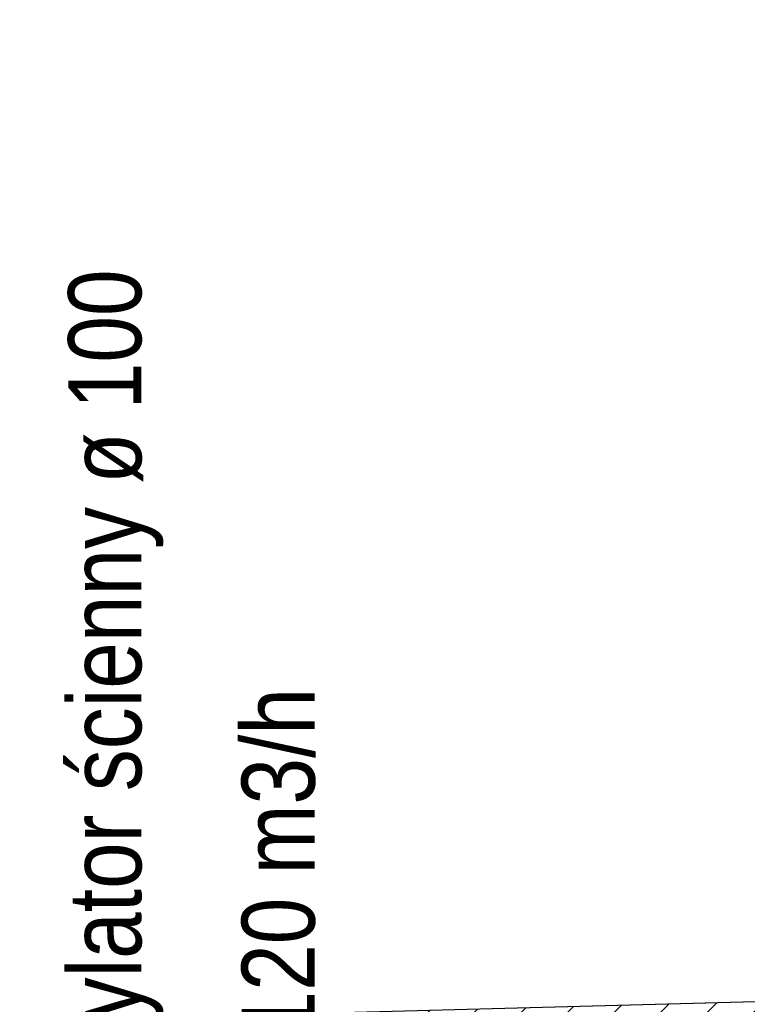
# Model space of a CAD drawing. Header units: millimetres. Extents: x -140780 to 266886, y -104422 to 233759.
# Tile 102 of 104: x 220273 to 221267, y 116600 to 117946. Entities that reach past the tile are written whole.
import ezdxf

# ---------------------------------------------------------------- set-up
doc = ezdxf.new("R2010")
doc.units = ezdxf.units.MM
doc.header["$MEASUREMENT"] = 0
doc.layers.add('KR_INW', color=7, linetype='Continuous')
for name, color, linetype, lineweight in [('KR_INW_Nr_pióra__101', 252, 'Continuous', 5), ('KR_INW_Nr_pióra__27', 7, 'Continuous', 25), ('STREFA_NOWE_POM_Nr_pióra__121', 255, 'Continuous', 0), ('WENT_BYTOWA_Nr_pióra__6', 5, 'Continuous', 13)]:
    doc.layers.add(name, color=color, linetype=linetype, lineweight=lineweight)
doc.styles.add('GENERATED_STYLE_1', font='txt')

# ---------------------------------------------------------------- blocks, each defined once
blk = doc.blocks.new('Ściana_11', base_point=(220678.8, 116587.4))
at = {"layer": 'KR_INW_Nr_pióra__101', "linetype": 'Continuous'}
h = blk.add_hatch(dxfattribs=at)
h.set_pattern_fill('Cegła_licówka', color=256, style=0, pattern_type=2)
h.set_pattern_definition([(45, (0, 0), (-31.819804, 31.819804), [])])
h.paths.add_polyline_path([(220789.8, 116480.3), (221324.6, 116494.5), (221432.6, 116607.4), (220678.8, 116587.4)])
at = {"layer": 'KR_INW_Nr_pióra__27', "linetype": 'Continuous', "flags": 128}
for points in [[(221432.6, 116607.4), (220678.8, 116587.4)], [(220789.8, 116480.3), (221324.6, 116494.5)]]:
    blk.add_lwpolyline(points, dxfattribs=at)

msp = doc.modelspace()

# ---------------------------------------------------------------- linework, layer by layer
at = {"layer": 'STREFA_NOWE_POM_Nr_pióra__121', "linetype": 'Continuous', "flags": 128}
msp.add_lwpolyline([(216330.8, 115862.5), (216785.8, 115846.9), (216797.4, 115586.8), (220688.1, 115586.8), (220678.8, 116587.4), (221330.1, 116604.7), (221330.1, 121138), (216330.8, 121145.6)], close=True, dxfattribs=at)

# ---------------------------------------------------------------- block references
at = {"layer": 'KR_INW'}
msp.add_blockref('Ściana_11', (220678.8, 116587.4), dxfattribs=at)

# ---------------------------------------------------------------- texts
at = {"layer": 'WENT_BYTOWA_Nr_pióra__6', "linetype": 'Continuous', "insert": (220338.8, 116337.5), "char_height": 100, "width": 1445.322, "attachment_point": 1, "rotation": 90, "line_spacing_factor": 1.247275, "style": 'GENERATED_STYLE_1'}
msp.add_mtext('\\A1;{\\fArial Narrow|b0|i0|c238|p34;wnetylator ścienny ø 100\\P\\fArial Narrow|b0|i0|c238|p34;V\\fArial Narrow|b0|i0|c238|p34;\\A1{\\H.66x;\\S ^ n;}\\fArial Narrow|b0|i0|c238|p34;= 120 m3/h}', dxfattribs=at)

doc.saveas('drawing.dxf')
